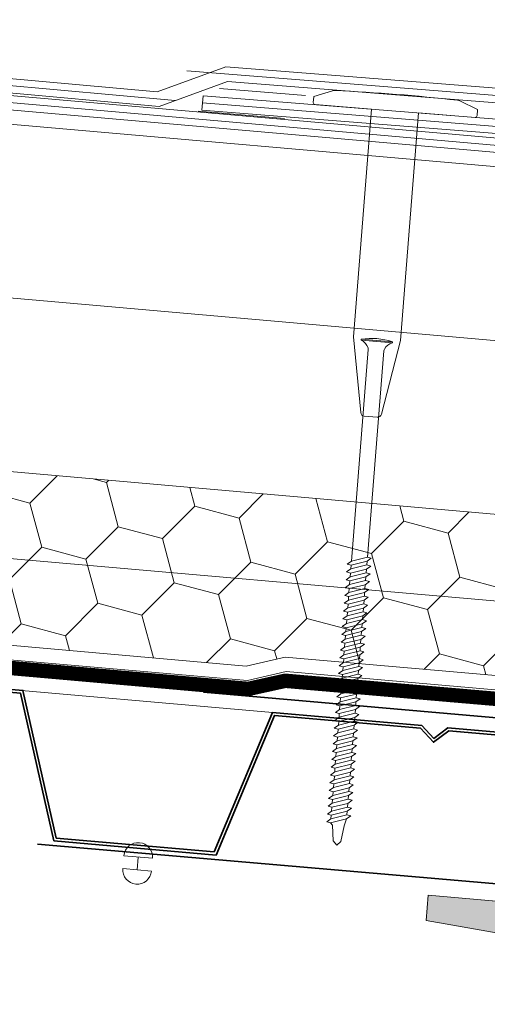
# Model space of a CAD drawing. Header units: millimetres. Extents: x -485339 to 350584, y -1189936 to 0.
# Tile 35 of 256: x -310073 to -309910, y -1061740 to -1061399. Entities that reach past the tile are written whole.
import ezdxf

# ---------------------------------------------------------------- set-up
doc = ezdxf.new("R2010")
doc.units = ezdxf.units.MM
doc.header["$LTSCALE"] = 10
doc.linetypes.add('DASHED', pattern=[19.05, 12.7, -6.35])
doc.linetypes.add('ČÁRKOVANÁ', pattern=[19.05, 12.7, -6.35])
for name, color, linetype, lineweight in [('N_klemp', 220, 'Continuous', 35), ('N_čáry_obrys', 10, 'Continuous', 35), ('N_čáry_plné', 10, 'Continuous', 18), ('N_čáry_pod', 10, 'ČÁRKOVANÁ', 18), ('N_šrary', 10, 'Continuous', 18), ('St_čáry_plné', 250, 'Continuous', 18), ('St_šrafy', 250, 'Continuous', 18)]:
    doc.layers.add(name, color=color, linetype=linetype, lineweight=lineweight)
doc.linetypes.add('IZOLACE', pattern='A,0.0001,-0.1,[134,ltypeshp.shx,S=0.1,R=0,X=-0.1,Y=0],-0.2,[134,ltypeshp.shx,S=0.1,R=180,X=0.1,Y=0],-0.1', length=0.4001)
doc.linetypes.add('LEPENÍ', pattern='A,3.81,[130,LTYPESHP.SHX,S=6.35,R=0,X=0,Y=0],3.81', length=7.62)
doc.linetypes.add('PVC', pattern='A,0,-0.0001,[6,atelier.SHX,S=0.01,R=0,X=0,Y=0],-0.08,[133,LTYPESHP.SHX,S=0.01,R=0,X=-0.01,Y=0],-0.07', length=0.1501)
doc.linetypes.add('TEXTILIE', pattern='A,0,-0.004,[131,LTYPESHP.SHX,S=0.004,R=0,X=-0.004,Y=0],-0.008,[131,LTYPESHP.SHX,S=0.004,R=180,X=0.004,Y=0],-0.004', length=0.016)

# ---------------------------------------------------------------- blocks, each defined once
blk = doc.blocks.new('sss')
at = {"layer": 'N_čáry_plné'}
for p, q in [((-16.66, 191.63), (-21.27, 189.79)), ((-21.33, 188.26), (-21.33, 189.7)), ((-6.33, 187.76), (-20.83, 187.76)), ((-6.33, 187.76), (-6.32, 129.47, 0)), ((5.67, 187.76), (5.66, 129.42, 0)), ((20.17, 187.76), (5.67, 187.76)), ((-2.97, 110.31, 0), (-6.32, 129.47)), ((-4.33, 128.98, 0), (-4.33, 128.73, 0)), ((-4.33, 128.98, 0), (3.67, 128.98, 0)), ((-4.33, 128.73, 0), (-4.08, 128.73, 0)), ((-4.33, 128.73, 0), (3.67, 128.73, 0)), ((1.67, 128.98, 0), (-2.33, 128.98, 0)), ((2.32, 110.31, 0), (5.66, 129.42)), ((3.67, 128.98, 0), (3.67, 128.73, 0)), ((-2.33, 72.33, 0), (-2.33, 126.54, 0)), ((1.67, 73.67, 0), (1.67, 126.54, 0)), ((-1.99, 109.48, 0), (1.33, 109.48, 0)), ((-2.33, 72.33, 0), (1.67, 73.67, 0)), ((1.67, 74.61, 0), (1.67, 73.67, 0)), ((1.67, 73.67, 0), (2.67, 73.47, 0)), ((1.67, 72.61, 0), (2.67, 73.47, 0)), ((-3.33, 71.47, 0), (-2.33, 72.33, 0)), ((-3.33, 71.47, 0), (-2.33, 71.28, 0)), ((-2.33, 71.28, 0), (1.67, 72.61, 0)), ((-2.33, 70.33, 0), (1.67, 71.67, 0)), ((-2.33, 71.28, 0), (-2.33, 70.33, 0)), ((-2.33, 69.28, 0), (1.67, 70.61, 0)), ((1.67, 72.61, 0), (1.67, 71.67, 0)), ((1.67, 71.67, 0), (2.67, 71.47, 0)), ((1.67, 70.61, 0), (2.67, 71.47, 0)), ((1.67, 70.61, 0), (1.67, 69.67, 0)), ((-3.33, 69.47, 0), (-2.33, 70.33, 0)), ((-3.33, 69.47, 0), (-2.33, 69.28, 0)), ((-3.33, 67.47, 0), (-2.33, 68.33, 0)), ((-2.33, 68.33, 0), (1.67, 69.67, 0)), ((-2.33, 69.28, 0), (-2.33, 68.33, 0)), ((-2.33, 67.28, 0), (1.67, 68.61, 0)), ((1.67, 69.67, 0), (2.67, 69.47, 0)), ((1.67, 68.61, 0), (2.67, 69.47, 0)), ((1.67, 68.61, 0), (1.67, 67.67, 0)), ((-3.33, 67.47, 0), (-2.33, 67.28, 0)), ((-3.33, 65.47, 0), (-2.33, 66.33, 0)), ((-3.33, 65.47, 0), (-2.33, 65.28, 0)), ((-2.33, 66.33, 0), (1.67, 67.67, 0)), ((-2.33, 67.28, 0), (-2.33, 66.33, 0)), ((-2.33, 65.28, 0), (1.67, 66.61, 0)), ((-2.33, 64.33, 0), (1.67, 65.67, 0)), ((1.67, 67.67, 0), (2.67, 67.47, 0)), ((1.67, 66.61, 0), (2.67, 67.47, 0)), ((1.67, 66.61, 0), (1.67, 65.67, 0)), ((1.67, 65.67, 0), (2.67, 65.47, 0)), ((1.67, 64.61, 0), (2.67, 65.47, 0)), ((-3.33, 63.47, 0), (-2.33, 64.33, 0)), ((-3.33, 63.47, 0), (-2.33, 63.28, 0)), ((-2.33, 65.28, 0), (-2.33, 64.33, 0)), ((-2.33, 63.28, 0), (1.67, 64.61, 0)), ((-2.33, 62.33, 0), (1.67, 63.67, 0)), ((-2.33, 63.28, 0), (-2.33, 62.33, 0)), ((1.67, 64.61, 0), (1.67, 63.67, 0)), ((1.67, 63.67, 0), (2.67, 63.47, 0)), ((1.67, 62.61, 0), (2.67, 63.47, 0)), ((-3.33, 61.47, 0), (-2.33, 62.33, 0)), ((-3.33, 61.47, 0), (-2.33, 61.28, 0)), ((-3.33, 59.47, 0), (-2.33, 60.33, 0)), ((-2.33, 61.28, 0), (1.67, 62.61, 0)), ((-2.33, 60.33, 0), (1.67, 61.67, 0)), ((-2.33, 61.28, 0), (-2.33, 60.33, 0)), ((-2.33, 59.28, 0), (1.67, 60.61, 0)), ((1.67, 62.61, 0), (1.67, 61.67, 0)), ((1.67, 61.67, 0), (2.67, 61.47, 0)), ((1.67, 60.61, 0), (2.67, 61.47, 0)), ((1.67, 60.61, 0), (1.67, 59.67, 0)), ((-3.33, 59.47, 0), (-2.33, 59.28, 0)), ((-3.33, 57.47, 0), (-2.33, 58.33, 0)), ((-2.33, 58.33, 0), (1.67, 59.67, 0)), ((-2.33, 59.28, 0), (-2.33, 58.33, 0)), ((-2.33, 57.28, 0), (1.67, 58.61, 0)), ((1.67, 59.67, 0), (2.67, 59.47, 0)), ((1.67, 58.61, 0), (2.67, 59.47, 0)), ((1.67, 58.61, 0), (1.67, 57.67, 0)), ((-3.33, 57.47, 0), (-2.33, 57.28, 0)), ((-3.33, 55.47, 0), (-2.33, 56.33, 0)), ((-3.33, 55.47, 0), (-2.33, 55.28, 0)), ((-2.33, 56.33, 0), (1.67, 57.67, 0)), ((-2.33, 57.28, 0), (-2.33, 56.33, 0)), ((-2.33, 55.28, 0), (1.67, 56.61, 0)), ((-2.33, 54.33, 0), (1.67, 55.67, 0)), ((1.67, 57.67, 0), (2.67, 57.47, 0)), ((1.67, 56.61, 0), (2.67, 57.47, 0)), ((1.67, 56.61, 0), (1.67, 55.67, 0)), ((1.67, 55.67, 0), (2.67, 55.47, 0)), ((1.67, 54.61, 0), (2.67, 55.47, 0)), ((-3.33, 53.47, 0), (-2.33, 54.33, 0)), ((-3.33, 53.47, 0), (-2.33, 53.28, 0)), ((-2.33, 55.28, 0), (-2.33, 54.33, 0)), ((-2.33, 53.28, 0), (1.67, 54.61, 0)), ((-2.33, 52.33, 0), (1.67, 53.67, 0)), ((-2.33, 53.28, 0), (-2.33, 52.33, 0)), ((1.67, 54.61, 0), (1.67, 53.67, 0)), ((1.67, 53.67, 0), (2.67, 53.47, 0)), ((1.67, 52.61, 0), (2.67, 53.47, 0)), ((-3.33, 51.47, 0), (-2.33, 52.33, 0)), ((-3.33, 51.47, 0), (-2.33, 51.28, 0)), ((-3.33, 49.47, 0), (-2.33, 50.33, 0)), ((-2.33, 51.28, 0), (1.67, 52.61, 0)), ((-2.33, 50.33, 0), (1.67, 51.67, 0)), ((-2.33, 51.28, 0), (-2.33, 50.33, 0)), ((-2.33, 49.28, 0), (1.67, 50.61, 0)), ((1.67, 52.61, 0), (1.67, 51.67, 0)), ((1.67, 51.67, 0), (2.67, 51.47, 0)), ((1.67, 50.61, 0), (2.67, 51.47, 0)), ((1.67, 50.61, 0), (1.67, 49.67, 0)), ((-3.33, 49.47, 0), (-2.33, 49.28, 0)), ((-3.33, 47.47, 0), (-2.33, 48.33, 0)), ((-2.33, 48.33, 0), (1.67, 49.67, 0)), ((-2.33, 49.28, 0), (-2.33, 48.33, 0)), ((-2.33, 47.28, 0), (1.67, 48.61, 0)), ((1.67, 49.67, 0), (2.67, 49.47, 0)), ((1.67, 48.61, 0), (2.67, 49.47, 0)), ((1.67, 48.61, 0), (1.67, 47.67, 0)), ((-3.33, 47.47, 0), (-2.33, 47.28, 0)), ((-3.33, 45.47, 0), (-2.33, 46.33, 0)), ((-3.33, 45.47, 0), (-2.33, 45.28, 0)), ((-2.33, 46.33, 0), (1.67, 47.67, 0)), ((-2.33, 47.28, 0), (-2.33, 46.33, 0)), ((-2.33, 45.28, 0), (1.67, 46.61, 0)), ((-2.33, 44.33, 0), (1.67, 45.67, 0)), ((-2.33, 45.28, 0), (-2.33, 44.33, 0)), ((1.67, 47.67, 0), (2.67, 47.47, 0)), ((1.67, 46.61, 0), (2.67, 47.47, 0)), ((1.67, 46.61, 0), (1.67, 45.67, 0)), ((1.67, 45.67, 0), (2.67, 45.47, 0)), ((1.67, 44.61, 0), (2.67, 45.47, 0)), ((-3.33, 43.47, 0), (-2.33, 44.33, 0)), ((-3.33, 43.47, 0), (-2.33, 43.28, 0)), ((-2.33, 43.28, 0), (1.67, 44.61, 0)), ((-2.33, 42.33, 0), (1.67, 43.67, 0)), ((-2.33, 43.28, 0), (-2.33, 42.33, 0)), ((1.67, 44.61, 0), (1.67, 43.67, 0)), ((1.67, 43.67, 0), (2.67, 43.47, 0)), ((1.67, 42.61, 0), (2.67, 43.47, 0)), ((-3.33, 41.47, 0), (-2.33, 42.33, 0)), ((-3.33, 41.47, 0), (-2.33, 41.28, 0)), ((-3.33, 39.47, 0), (-2.33, 40.33, 0)), ((-2.33, 41.28, 0), (1.67, 42.61, 0)), ((-2.33, 40.33, 0), (1.67, 41.67, 0)), ((-2.33, 41.28, 0), (-2.33, 40.33, 0)), ((-2.33, 39.28, 0), (1.67, 40.61, 0)), ((1.67, 42.61, 0), (1.67, 41.67, 0)), ((1.67, 41.67, 0), (2.67, 41.47, 0)), ((1.67, 40.61, 0), (2.67, 41.47, 0)), ((1.67, 40.61, 0), (1.67, 39.67, 0)), ((-3.33, 39.47, 0), (-2.33, 39.28, 0)), ((-3.33, 37.47, 0), (-2.33, 38.33, 0)), ((-2.33, 38.33, 0), (1.67, 39.67, 0)), ((-2.33, 39.28, 0), (-2.33, 38.33, 0)), ((-2.33, 37.28, 0), (1.67, 38.61, 0)), ((1.67, 39.67, 0), (2.67, 39.47, 0)), ((1.67, 38.61, 0), (2.67, 39.47, 0)), ((1.67, 38.61, 0), (1.67, 37.67, 0)), ((-3.33, 37.47, 0), (-2.33, 37.28, 0)), ((-3.33, 35.47, 0), (-2.33, 36.33, 0)), ((-3.33, 35.47, 0), (-2.33, 35.28, 0)), ((-2.33, 36.33, 0), (1.67, 37.67, 0)), ((-2.33, 37.28, 0), (-2.33, 36.33, 0)), ((-2.33, 35.28, 0), (1.67, 36.61, 0)), ((-2.33, 34.33, 0), (1.67, 35.67, 0)), ((-2.33, 35.28, 0), (-2.33, 34.33, 0)), ((1.67, 37.67, 0), (2.67, 37.47, 0)), ((1.67, 36.61, 0), (2.67, 37.47, 0)), ((1.67, 36.61, 0), (1.67, 35.67, 0)), ((1.67, 35.67, 0), (2.67, 35.47, 0)), ((1.67, 34.61, 0), (2.67, 35.47, 0)), ((-3.33, 33.47, 0), (-2.33, 34.33, 0)), ((-3.33, 33.47, 0), (-2.33, 33.28, 0)), ((-2.33, 33.28, 0), (1.67, 34.61, 0)), ((-2.33, 32.33, 0), (1.67, 33.67, 0)), ((-2.33, 33.28, 0), (-2.33, 32.33, 0)), ((1.67, 34.61, 0), (1.67, 33.67, 0)), ((1.67, 33.67, 0), (2.67, 33.47, 0)), ((1.67, 32.61, 0), (2.67, 33.47, 0)), ((-3.33, 31.47, 0), (-2.33, 32.33, 0)), ((-3.33, 31.47, 0), (-2.33, 31.28, 0)), ((-3.33, 29.47, 0), (-2.33, 30.33, 0)), ((-2.33, 31.28, 0), (1.67, 32.61, 0)), ((-2.33, 30.33, 0), (1.67, 31.67, 0)), ((-2.33, 31.28, 0), (-2.33, 30.33, 0)), ((-2.33, 29.28, 0), (1.67, 30.61, 0)), ((1.67, 32.61, 0), (1.67, 31.67, 0)), ((1.67, 31.67, 0), (2.67, 31.47, 0)), ((1.67, 30.61, 0), (2.67, 31.47, 0)), ((1.67, 30.61, 0), (1.67, 29.67, 0)), ((-3.33, 29.47, 0), (-2.33, 29.28, 0)), ((-3.33, 27.47, 0), (-2.33, 28.33, 0)), ((-2.33, 28.33, 0), (1.67, 29.67, 0)), ((-2.33, 29.28, 0), (-2.33, 28.33, 0)), ((-2.33, 27.28, 0), (1.67, 28.61, 0)), ((-2.33, 26.33, 0), (1.67, 27.67, 0)), ((1.67, 29.67, 0), (2.67, 29.47, 0)), ((1.67, 28.61, 0), (2.67, 29.47, 0)), ((1.67, 28.61, 0), (1.67, 27.67, 0)), ((1.67, 27.67, 0), (2.67, 27.47, 0)), ((-3.33, 27.47, 0), (-2.33, 27.28, 0)), ((-3.33, 25.47, 0), (-2.33, 26.33, 0)), ((-3.33, 25.47, 0), (-2.33, 25.28, 0)), ((-2.33, 27.28, 0), (-2.33, 26.33, 0)), ((-2.33, 25.28, 0), (1.67, 26.61, 0)), ((-2.33, 24.33, 0), (1.67, 25.67, 0)), ((-2.33, 25.28, 0), (-2.33, 24.33, 0)), ((1.67, 26.61, 0), (2.67, 27.47, 0)), ((1.67, 26.61, 0), (1.67, 25.67, 0)), ((1.67, 25.67, 0), (2.67, 25.47, 0)), ((1.67, 24.61, 0), (2.67, 25.47, 0)), ((-3.33, 23.47, 0), (-2.33, 24.33, 0)), ((-3.33, 23.47, 0), (-2.33, 23.28, 0)), ((-2.33, 23.28, 0), (1.67, 24.61, 0)), ((-2.33, 22.33, 0), (1.67, 23.67, 0)), ((-2.33, 23.28, 0), (-2.33, 22.33, 0)), ((1.67, 24.61, 0), (1.67, 23.67, 0)), ((1.67, 23.67, 0), (2.67, 23.47, 0)), ((1.67, 22.61, 0), (2.67, 23.47, 0)), ((-3.33, 21.47, 0), (-2.33, 22.33, 0)), ((-3.33, 21.47, 0), (-2.33, 21.28, 0)), ((-3.33, 19.47, 0), (-2.33, 20.33, 0)), ((-2.33, 21.28, 0), (1.67, 22.61, 0)), ((-2.33, 20.33, 0), (1.67, 21.67, 0)), ((-2.33, 21.28, 0), (-2.33, 20.33, 0)), ((-2.33, 19.28, 0), (1.67, 20.61, 0)), ((1.67, 22.61, 0), (1.67, 21.67, 0)), ((1.67, 21.67, 0), (2.67, 21.47, 0)), ((1.67, 20.61, 0), (2.67, 21.47, 0)), ((1.67, 20.61, 0), (1.67, 19.67, 0)), ((-3.33, 19.47, 0), (-2.33, 19.28, 0)), ((-3.33, 17.47, 0), (-2.33, 18.33, 0)), ((-2.33, 18.33, 0), (1.67, 19.67, 0)), ((-2.33, 19.28, 0), (-2.33, 18.33, 0)), ((-2.33, 17.28, 0), (1.67, 18.61, 0)), ((-2.33, 16.33, 0), (1.67, 17.67, 0)), ((1.67, 19.67, 0), (2.67, 19.47, 0)), ((1.67, 18.61, 0), (2.67, 19.47, 0)), ((1.67, 18.61, 0), (1.67, 17.67, 0)), ((1.67, 17.67, 0), (2.67, 17.47, 0)), ((-3.33, 17.47, 0), (-2.33, 17.28, 0)), ((-3.33, 15.47, 0), (-2.33, 16.33, 0)), ((-3.33, 15.47, 0), (-2.33, 15.28, 0)), ((-2.33, 17.28, 0), (-2.33, 16.33, 0)), ((-2.33, 15.28, 0), (1.67, 16.61, 0)), ((-2.33, 14.33, 0), (1.67, 15.67, 0)), ((-2.33, 15.28, 0), (-2.33, 14.33, 0)), ((1.67, 16.61, 0), (2.67, 17.47, 0)), ((1.67, 16.61, 0), (1.67, 15.67, 0)), ((1.67, 15.67, 0), (2.67, 15.47, 0)), ((1.67, 14.61, 0), (2.67, 15.47, 0)), ((-3.33, 13.47, 0), (-2.33, 14.33, 0)), ((-3.33, 13.47, 0), (-2.33, 13.28, 0)), ((-2.33, 13.28, 0), (1.67, 14.61, 0)), ((-2.33, 12.33, 0), (1.67, 13.67, 0)), ((-2.33, 13.28, 0), (-2.33, 12.33, 0)), ((-2.33, 11.28, 0), (1.67, 12.61, 0)), ((1.67, 14.61, 0), (1.67, 13.67, 0)), ((1.67, 13.67, 0), (2.67, 13.47, 0)), ((1.67, 12.61, 0), (2.67, 13.47, 0)), ((1.67, 12.61, 0), (1.67, 11.67, 0)), ((-3.33, 11.47, 0), (-2.33, 12.33, 0)), ((-3.33, 11.47, 0), (-2.33, 11.28, 0)), ((-3.33, 9.47, 0), (-2.33, 10.33, 0)), ((-2.33, 10.33, 0), (1.67, 11.67, 0)), ((-2.33, 11.28, 0), (-2.33, 10.33, 0)), ((-2.33, 9.28, 0), (1.67, 10.61, 0)), ((1.67, 11.67, 0), (2.67, 11.47, 0)), ((1.67, 10.61, 0), (2.67, 11.47, 0)), ((1.67, 10.61, 0), (1.67, 9.67, 0)), ((-3.33, 9.47, 0), (-2.33, 9.28, 0)), ((-3.33, 7.47, 0), (-2.33, 8.33, 0)), ((-2.33, 8.33, 0), (1.67, 9.67, 0)), ((-2.33, 9.28, 0), (-2.33, 8.33, 0)), ((-2.33, 7.28, 0), (1.67, 8.61, 0)), ((-2.33, 6.33, 0), (1.67, 7.67, 0)), ((1.67, 9.67, 0), (2.67, 9.47, 0)), ((1.67, 8.61, 0), (2.67, 9.47, 0)), ((1.67, 8.61, 0), (1.67, 7.67, 0)), ((1.67, 7.67, 0), (2.67, 7.47, 0)), ((-3.33, 7.47, 0), (-2.33, 7.28, 0)), ((-3.33, 5.47, 0), (-2.33, 6.33, 0)), ((-3.33, 5.47, 0), (-2.33, 5.28, 0)), ((-2.33, 7.28, 0), (-2.33, 6.33, 0)), ((-2.33, 5.28, 0), (1.67, 6.61, 0)), ((-1.83, 4.78, 0), (-2.33, 5.28, 0)), ((1.17, 4.78, 0), (1.67, 6.61, 0)), ((1.67, 6.61, 0), (2.67, 7.47, 0)), ((-1.83, 4.78, 0), (-1.33, 0.78, 0)), ((1.17, 4.78, 0), (0.67, 0.78, 0)), ((-1.33, 0.78, 0), (-0.33, -0.22, 0)), ((0.67, 0.78, 0), (-0.33, -0.22, 0))]:
    blk.add_line(p, q, dxfattribs=at)
at = {"layer": 'N_čáry_plné', "linetype": 'Continuous', "lineweight": 0}
for p, q in [((16, 191.63), (20.61, 189.79)), ((20.67, 188.26), (20.67, 189.7))]:
    blk.add_line(p, q, dxfattribs=at)
at = {"layer": 'N_čáry_plné'}
for centre, radius, start, end in [((-15.92, 189.78), 2, 91.7508, 111.8014), ((-0.33, -320.11), 512.13, 88.2492, 91.7508), ((-21.23, 189.7), 0.1, 111.8014, 180), ((-20.83, 188.26), 0.5, 180, 270), ((-0.33, 113.23, 0), 16.25, 75.75, 104.25), ((-5.52, 125.54, 0), 3.41, 24.4705, 69.4691), ((4.87, 125.54, 0), 3.41, 110.5309, 155.5295), ((-3.33, 126.54, 0), 1, 0, 24.4705), ((2.67, 126.54, 0), 1, 155.5295, 180), ((-1.99, 110.48, 0), 1, 189.9262, 270), ((1.33, 110.48, 0), 1, 270, 350.0738)]:
    blk.add_arc(centre, radius, start, end, dxfattribs=at)
at = {"layer": 'N_čáry_plné', "linetype": 'Continuous', "lineweight": 0}
for centre, radius, start, end in [((15.25, 189.78), 2, 68.1986, 88.2492), ((20.57, 189.7), 0.1, 0, 68.1986), ((20.17, 188.26), 0.5, 270, 0)]:
    blk.add_arc(centre, radius, start, end, dxfattribs=at)

msp = doc.modelspace()

# ---------------------------------------------------------------- hatches: boundary and pattern name
at = {"layer": 'N_šrary', "lineweight": 0}
h = msp.add_hatch(dxfattribs=at)
h.set_pattern_fill('HONEY', color=253, scale=5, angle=350, style=0)
h.set_pattern_definition([(345, (-313583.206, -1058703.105), (26.559393, 7.116568), [15.875, -31.75]), (105, (-313583.206, -1058703.105), (-19.442825, 19.442825), [15.875, -31.75]), (45, (-313583.206, -1058703.105), (7.116568, 26.559393), [-31.75, 15.875])])
h.paths.add_polyline_path([(-310303.33, -1061565.52), (-309785.94, -1061610.8), (-309796.01, -1061579.8), (-310303.33, -1061535.41)])
h.paths.add_polyline_path([(-310303.33, -1061595.64), (-309993.93, -1061622.71), (-309980.45, -1061619.58), (-309777.32, -1061637.35), (-309785.94, -1061610.8), (-310303.33, -1061565.52)])
at = {"layer": 'St_šrafy'}
h = msp.add_hatch(color=253, dxfattribs=at)
h.dxf.hatch_style = 1
h.paths.add_polyline_path([(-309869.28, -1061707.61), (-309822.19, -1061711.73), (-309822.96, -1061720.51), (-309870.41, -1061720.46), (-309883.59, -1061871.07), (-309885.59, -1061893.98), (-309838.85, -1061902.18), (-309839.62, -1061910.96), (-309948.2, -1061901.46), (-309947.43, -1061892.68), (-309899.98, -1061892.73), (-309897.98, -1061869.81), (-309884.8, -1061719.21), (-309931.54, -1061711.01), (-309930.77, -1061702.23), (-309883.67, -1061706.35)])

# ---------------------------------------------------------------- linework, layer by layer
at = {"layer": 'N_klemp', "ltscale": 2}
msp.add_lwpolyline([(-310066.4, -1061684.46), (-309763.76, -1061710.61), (-309782.86, -1061651.58), (-310008.81, -1061631.75)], dxfattribs=at)
at = {"layer": 'N_čáry_obrys', "linetype": 'Continuous'}
for points in [[(-309805.85, -1061704.62), (-309860.64, -1061699.83), (-309872.22, -1061648.63), (-309923.95, -1061644.1), (-309928.86, -1061647.81), (-309933.05, -1061643.3), (-309984.79, -1061638.78), (-310005.09, -1061687.19), (-310059.88, -1061682.4), (-310071.46, -1061631.19), (-310123.19, -1061626.67), (-310128.1, -1061630.38), (-310132.29, -1061625.87), (-310184.03, -1061621.35), (-310204.32, -1061669.76), (-310259.12, -1061664.97), (-310270.7, -1061613.76), (-310301.86, -1061611.04)], [(-309805.93, -1061705.62), (-309861.45, -1061700.76), (-309873.03, -1061649.56), (-309923.66, -1061645.13), (-309928.98, -1061649.15), (-309933.52, -1061644.27), (-309984.15, -1061639.84), (-310004.45, -1061688.25), (-310060.69, -1061683.33), (-310072.27, -1061632.13), (-310122.9, -1061627.7), (-310128.22, -1061631.72), (-310132.76, -1061626.83), (-310183.39, -1061622.41), (-310203.68, -1061670.82), (-310259.93, -1061665.9), (-310271.51, -1061614.7), (-310301.86, -1061612.04)]]:
    msp.add_lwpolyline(points, dxfattribs=at)
at = {"layer": 'N_čáry_plné', "ltscale": 0.2}
for p, q in [((-310303.33, -1061398.54), (-310024.89, -1061423.51)), ((-310303.33, -1061403.55), (-310024.22, -1061428.59)), ((-310303.33, -1061404.91), (-309774.72, -1061451.17)), ((-310303.33, -1061409.93), (-309773.04, -1061456.33)), ((-310303.33, -1061414.96), (-309771.39, -1061461.41)), ((-310001.08, -1061414.84), (-310024.89, -1061423.51)), ((-310001.08, -1061414.84), (-309875.93, -1061424.81)), ((-310000.41, -1061419.92), (-309875.26, -1061429.89)), ((-310008.91, -1061424.89), (-309876.83, -1061435.41)), ((-310009.35, -1061429.88), (-309876.16, -1061440.49)), ((-310303.33, -1061535.41), (-309796.01, -1061579.8)), ((-310303.33, -1061565.52), (-309785.94, -1061610.8)), ((-310303.33, -1061595.64), (-309993.93, -1061622.71)), ((-310303.33, -1061600.66), (-309993.57, -1061627.76)), ((-310303.33, -1061605.67), (-309993.25, -1061632.81))]:
    msp.add_line(p, q, dxfattribs=at)
at = {"layer": 'N_čáry_plné', "linetype": 'PVC', "ltscale": 10}
for p, q in [((-310303.33, -1061401.04), (-310018.66, -1061426.57)), ((-310014.58, -1061416.23), (-309869.71, -1061427.87)), ((-310009.13, -1061427.38), (-309870.61, -1061438.47))]:
    msp.add_line(p, q, dxfattribs=at)
at = {"layer": 'N_čáry_plné', "linetype": 'TEXTILIE', "ltscale": 40}
msp.add_line((-310303.33, -1061407.42), (-309773.88, -1061453.75), dxfattribs=at)
at = {"layer": 'N_čáry_plné', "lineweight": 0, "ltscale": 500}
msp.add_line((-310000.41, -1061419.92), (-310024.22, -1061428.59), dxfattribs=at)
at = {"layer": 'N_čáry_plné', "linetype": 'LEPENÍ', "ltscale": 0.04}
msp.add_line((-309973.36, -1061424.84), (-310003.24, -1061422.35), dxfattribs=at)
at = {"layer": 'N_čáry_plné', "linetype": 'LEPENÍ', "ltscale": 0.02}
msp.add_line((-309980.72, -1061432.79), (-310010.6, -1061430.3), dxfattribs=at)
at = {"layer": 'N_čáry_plné', "linetype": 'IZOLACE', "ltscale": 12}
msp.add_line((-310303.33, -1061475.18), (-309816.16, -1061517.81), dxfattribs=at)
at = {"layer": 'N_čáry_plné', "linetype": 'ByBlock'}
for p, q in [((-310026.47, -1061689.38), (-310036.43, -1061688.51)), ((-310031.84, -1061693.36), (-310031.45, -1061688.95)), ((-310026.86, -1061693.8), (-310036.82, -1061692.93))]:
    msp.add_line(p, q, dxfattribs=at).dxf.unprotected_set("ltscale", 0)
at = {"layer": 'N_čáry_plné', "ltscale": 0.2}
msp.add_lwpolyline([(-310008.91, -1061424.89), (-310009.35, -1061429.88)], dxfattribs=at)
at = {"layer": 'N_čáry_plné'}
msp.add_lwpolyline([(-309984.79, -1061638.78), (-310301.86, -1061611.04)], dxfattribs=at)
at = {"layer": 'N_čáry_plné', "ltscale": 2}
for points in [[(-309993.93, -1061622.71), (-309980.45, -1061619.58)], [(-309980.45, -1061619.58), (-309777.32, -1061637.35)], [(-309993.57, -1061627.76), (-309980.09, -1061624.63)], [(-309980.09, -1061624.63), (-309775.64, -1061642.51)], [(-309980.52, -1061629.61), (-309776.02, -1061647.5)]]:
    msp.add_lwpolyline(points, dxfattribs=at)
at = {"layer": 'N_čáry_plné', "linetype": 'ByBlock'}
for centre, start, end in [((-310031.45, -1061688.95), 355, 175), ((-310031.84, -1061693.36), 175, 355)]:
    msp.add_arc(centre, 5, start, end, dxfattribs=at).dxf.unprotected_set("ltscale", 0)
at = {"layer": 'N_čáry_pod', "linetype": 'DASHED', "ltscale": 0.2, "const_width": 5}
msp.add_lwpolyline([(-310303.33, -1061603.33), (-309993.28, -1061630.64), (-309980.41, -1061627.82), (-309778.48, -1061645.14), (-309758.75, -1061703.1)], dxfattribs=at)
at = {"layer": 'St_čáry_plné'}
msp.add_lwpolyline([(-309883.67, -1061706.35), (-309822.19, -1061711.73), (-309822.96, -1061720.51), (-309870.41, -1061720.46), (-309883.59, -1061871.07), (-309885.59, -1061893.98), (-309838.85, -1061902.18), (-309839.62, -1061910.96), (-309948.2, -1061901.46), (-309947.43, -1061892.68), (-309899.98, -1061892.73), (-309897.98, -1061869.81), (-309884.8, -1061719.21), (-309931.54, -1061711.01), (-309930.77, -1061702.23), (-309869.28, -1061707.61)], dxfattribs=at)
at = {"layer": 'St_šrafy'}
msp.add_lwpolyline([(-309869.28, -1061707.61), (-309822.19, -1061711.73), (-309822.96, -1061720.51), (-309870.41, -1061720.46), (-309883.59, -1061871.07), (-309885.59, -1061893.98), (-309838.85, -1061902.18), (-309839.62, -1061910.96), (-309948.2, -1061901.46), (-309947.43, -1061892.68), (-309899.98, -1061892.73), (-309897.98, -1061869.81), (-309884.8, -1061719.21), (-309931.54, -1061711.01), (-309930.77, -1061702.23), (-309883.67, -1061706.35)], close=True, dxfattribs=at)

# ---------------------------------------------------------------- block references
at = {"layer": 'N_čáry_plné', "linetype": 'ByBlock', "xscale": 1.3585553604, "yscale": 1.3585553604, "zscale": 1.3585553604, "rotation": 355.4535724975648}
msp.add_blockref('sss', (-309962.08, -1061684.52), dxfattribs=at).dxf.unprotected_set("ltscale", 0)

doc.saveas('drawing.dxf')
